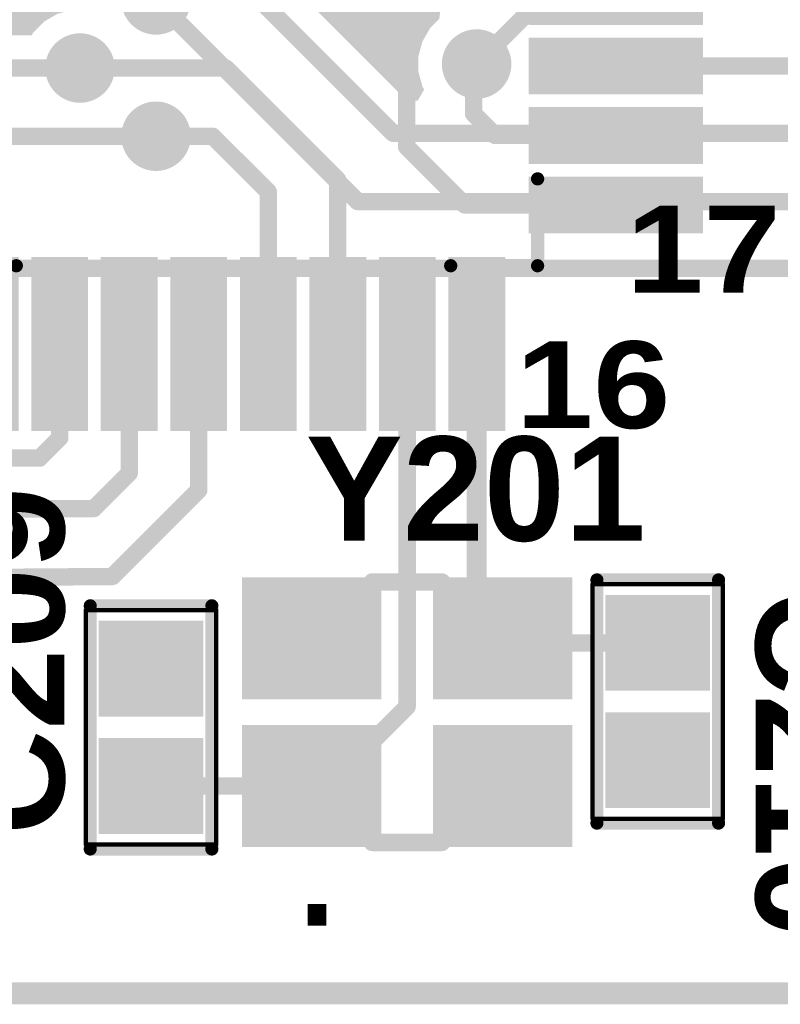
# Model space of a CAD drawing. Header units: inches. Extents: x -60 to 68, y -60 to 60.
# Tile 6 of 78: x -16.25 to -7.49, y -60.23 to -48.89. Entities that reach past the tile are written whole.
import ezdxf

# ---------------------------------------------------------------- set-up
doc = ezdxf.new("R2010")
doc.units = ezdxf.units.IN
for name, color, linetype in [('Bottom Copper', 5, 'Continuous'), ('Keep-Out Layer', 6, 'Continuous'), ('Mechanical 15', 56, 'Continuous'), ('Top Copper', 1, 'Continuous'), ('Top Mask', 216, 'Continuous'), ('Top Overlay', 2, 'Continuous'), ('Top Paste', 8, 'Continuous'), ('Via Holes', 16, 'Continuous')]:
    doc.layers.add(name, color=color, linetype=linetype)
doc.styles.add('Arial', font='txt', dxfattribs={"height": 0.2})
doc.styles.add('Arial Black_Bold', font='txt', dxfattribs={"height": 0.2})
doc.styles.add('Arial_Bold', font='txt', dxfattribs={"height": 0.2})

# ---------------------------------------------------------------- blocks, each defined once
blk = doc.blocks.new('CRISTAL_SMD_3225_70')
at = {"layer": 'Top Copper'}
for points in [[(-1.8, 1.45), (-0.4, 1.45), (-0.4, 0.25), (-1.8, 0.25)], [(0.4, 1.45), (1.8, 1.45), (1.8, 0.25), (0.4, 0.25)], [(-1.8, -0.25), (-0.4, -0.25), (-0.4, -1.45), (-1.8, -1.45)], [(0.4, -0.25), (1.8, -0.25), (1.8, -1.45), (0.4, -1.45)]]:
    blk.add_hatch(color=1, dxfattribs=at).paths.add_polyline_path(points)
at = {"layer": 'Top Mask'}
for points in [[(-1.902, 1.552), (-0.298, 1.552), (-0.298, 0.148), (-1.902, 0.148)], [(0.298, 1.552), (1.902, 1.552), (1.902, 0.148), (0.298, 0.148)], [(-1.902, -0.148), (-0.298, -0.148), (-0.298, -1.552), (-1.902, -1.552)], [(0.298, -0.148), (1.902, -0.148), (1.902, -1.552), (0.298, -1.552)]]:
    blk.add_hatch(color=216, dxfattribs=at).paths.add_polyline_path(points)
at = {"layer": 'Top Paste'}
for points in [[(-1.8, 1.45), (-0.4, 1.45), (-0.4, 0.25), (-1.8, 0.25)], [(0.4, 1.45), (1.8, 1.45), (1.8, 0.25), (0.4, 0.25)], [(-1.8, -0.25), (-0.4, -0.25), (-0.4, -1.45), (-1.8, -1.45)], [(0.4, -0.25), (1.8, -0.25), (1.8, -1.45), (0.4, -1.45)]]:
    blk.add_hatch(color=8, dxfattribs=at).paths.add_polyline_path(points)
at = {"layer": 'Top Overlay'}
for points in [[(-0.4, 1.5, 0.2, 0.2, 0), (0.4, 1.5, 0.2, 0.2, 0)], [(-0.4, -1.5, 0.2, 0.2, 0), (0.4, -1.5, 0.2, 0.2, 0)]]:
    blk.add_lwpolyline(points, format="xyseb", dxfattribs=at)
for points in [[(-0.45, 1.5, 0.1, 0.1, 1), (-0.35, 1.5, 0.1, 0.1, 1)], [(0.35, 1.5, 0.1, 0.1, 1), (0.45, 1.5, 0.1, 0.1, 1)], [(-0.45, -1.5, 0.1, 0.1, 1), (-0.35, -1.5, 0.1, 0.1, 1)], [(0.35, -1.5, 0.1, 0.1, 1), (0.45, -1.5, 0.1, 0.1, 1)]]:
    blk.add_lwpolyline(points, format="xyseb", close=True, dxfattribs=at)
at = {"layer": 'Top Overlay', "style": 'Arial'}
blk.add_text('.', height=1.6, rotation=360, dxfattribs=at).set_placement((-1.348, -2.456))
blk = doc.blocks.new('TQFP32_7_7___LONGER_PADS_89')
at = {"layer": 'Top Copper'}
for points in [[(-3.185, 2.65), (-3.185, 4.45), (-2.735, 4.45), (-2.735, 2.65)], [(-2.385, 2.65), (-2.385, 4.45), (-1.935, 4.45), (-1.935, 2.65)], [(-1.585, 2.65), (-1.585, 4.45), (-1.135, 4.45), (-1.135, 2.65)], [(-0.785, 2.65), (-0.785, 4.45), (-0.335, 4.45), (-0.335, 2.65)], [(0.015, 2.65), (0.015, 4.45), (0.465, 4.45), (0.465, 2.65)], [(0.815, 2.65), (0.815, 4.45), (1.265, 4.45), (1.265, 2.65)], [(1.615, 2.65), (1.615, 4.45), (2.065, 4.45), (2.065, 2.65)], [(2.415, 2.65), (2.415, 4.45), (2.865, 4.45), (2.865, 2.65)], [(-3.66, 1.725), (-5.46, 1.725), (-5.46, 2.175), (-3.66, 2.175)], [(5.14, 1.725), (3.34, 1.725), (3.34, 2.175), (5.14, 2.175)], [(-3.66, 0.925), (-5.46, 0.925), (-5.46, 1.375), (-3.66, 1.375)], [(5.14, 0.925), (3.34, 0.925), (3.34, 1.375), (5.14, 1.375)], [(-3.66, 0.125), (-5.46, 0.125), (-5.46, 0.575), (-3.66, 0.575)], [(5.14, 0.125), (3.34, 0.125), (3.34, 0.575), (5.14, 0.575)], [(-3.66, -0.675), (-5.46, -0.675), (-5.46, -0.225), (-3.66, -0.225)], [(5.14, -0.675), (3.34, -0.675), (3.34, -0.225), (5.14, -0.225)], [(-3.66, -1.475), (-5.46, -1.475), (-5.46, -1.025), (-3.66, -1.025)], [(5.14, -1.475), (3.34, -1.475), (3.34, -1.025), (5.14, -1.025)], [(-3.66, -2.275), (-5.46, -2.275), (-5.46, -1.825), (-3.66, -1.825)], [(5.14, -2.275), (3.34, -2.275), (3.34, -1.825), (5.14, -1.825)], [(-3.66, -3.075), (-5.46, -3.075), (-5.46, -2.625), (-3.66, -2.625)], [(5.14, -3.075), (3.34, -3.075), (3.34, -2.625), (5.14, -2.625)], [(-3.66, -3.875), (-5.46, -3.875), (-5.46, -3.425), (-3.66, -3.425)], [(5.14, -3.875), (3.34, -3.875), (3.34, -3.425), (5.14, -3.425)], [(-3.185, -6.15), (-3.185, -4.35), (-2.735, -4.35), (-2.735, -6.15)], [(-2.385, -6.15), (-2.385, -4.35), (-1.935, -4.35), (-1.935, -6.15)], [(-1.585, -6.15), (-1.585, -4.35), (-1.135, -4.35), (-1.135, -6.15)], [(-0.785, -6.15), (-0.785, -4.35), (-0.335, -4.35), (-0.335, -6.15)], [(0.015, -6.15), (0.015, -4.35), (0.465, -4.35), (0.465, -6.15)], [(0.815, -6.15), (0.815, -4.35), (1.265, -4.35), (1.265, -6.15)], [(1.615, -6.15), (1.615, -4.35), (2.065, -4.35), (2.065, -6.15)], [(2.415, -6.15), (2.415, -4.35), (2.865, -4.35), (2.865, -6.15)]]:
    blk.add_hatch(color=1, dxfattribs=at).paths.add_polyline_path(points)
at = {"layer": 'Top Mask'}
for points in [[(-3.287, 2.548), (-3.287, 4.552), (-2.633, 4.552), (-2.633, 2.548)], [(-2.487, 2.548), (-2.487, 4.552), (-1.833, 4.552), (-1.833, 2.548)], [(-1.687, 2.548), (-1.687, 4.552), (-1.033, 4.552), (-1.033, 2.548)], [(-0.887, 2.548), (-0.887, 4.552), (-0.233, 4.552), (-0.233, 2.548)], [(-0.087, 2.548), (-0.087, 4.552), (0.567, 4.552), (0.567, 2.548)], [(0.713, 2.548), (0.713, 4.552), (1.367, 4.552), (1.367, 2.548)], [(1.513, 2.548), (1.513, 4.552), (2.167, 4.552), (2.167, 2.548)], [(2.313, 2.548), (2.313, 4.552), (2.967, 4.552), (2.967, 2.548)], [(-3.558, 1.623), (-5.562, 1.623), (-5.562, 2.277), (-3.558, 2.277)], [(5.242, 1.623), (3.238, 1.623), (3.238, 2.277), (5.242, 2.277)], [(-3.558, 0.823), (-5.562, 0.823), (-5.562, 1.477), (-3.558, 1.477)], [(5.242, 0.823), (3.238, 0.823), (3.238, 1.477), (5.242, 1.477)], [(-3.558, 0.023), (-5.562, 0.023), (-5.562, 0.677), (-3.558, 0.677)], [(5.242, 0.023), (3.238, 0.023), (3.238, 0.677), (5.242, 0.677)], [(-3.558, -0.777), (-5.562, -0.777), (-5.562, -0.123), (-3.558, -0.123)], [(5.242, -0.777), (3.238, -0.777), (3.238, -0.123), (5.242, -0.123)], [(-3.558, -1.577), (-5.562, -1.577), (-5.562, -0.923), (-3.558, -0.923)], [(5.242, -1.577), (3.238, -1.577), (3.238, -0.923), (5.242, -0.923)], [(-3.558, -2.377), (-5.562, -2.377), (-5.562, -1.723), (-3.558, -1.723)], [(5.242, -2.377), (3.238, -2.377), (3.238, -1.723), (5.242, -1.723)], [(-3.558, -3.177), (-5.562, -3.177), (-5.562, -2.523), (-3.558, -2.523)], [(5.242, -3.177), (3.238, -3.177), (3.238, -2.523), (5.242, -2.523)], [(-3.558, -3.977), (-5.562, -3.977), (-5.562, -3.323), (-3.558, -3.323)], [(5.242, -3.977), (3.238, -3.977), (3.238, -3.323), (5.242, -3.323)], [(-3.287, -6.252), (-3.287, -4.248), (-2.633, -4.248), (-2.633, -6.252)], [(-2.487, -6.252), (-2.487, -4.248), (-1.833, -4.248), (-1.833, -6.252)], [(-1.687, -6.252), (-1.687, -4.248), (-1.033, -4.248), (-1.033, -6.252)], [(-0.887, -6.252), (-0.887, -4.248), (-0.233, -4.248), (-0.233, -6.252)], [(-0.087, -6.252), (-0.087, -4.248), (0.567, -4.248), (0.567, -6.252)], [(0.713, -6.252), (0.713, -4.248), (1.367, -4.248), (1.367, -6.252)], [(1.513, -6.252), (1.513, -4.248), (2.167, -4.248), (2.167, -6.252)], [(2.313, -6.252), (2.313, -4.248), (2.967, -4.248), (2.967, -6.252)]]:
    blk.add_hatch(color=216, dxfattribs=at).paths.add_polyline_path(points)
at = {"layer": 'Top Paste'}
for points in [[(-3.185, 2.65), (-3.185, 4.45), (-2.735, 4.45), (-2.735, 2.65)], [(-2.385, 2.65), (-2.385, 4.45), (-1.935, 4.45), (-1.935, 2.65)], [(-1.585, 2.65), (-1.585, 4.45), (-1.135, 4.45), (-1.135, 2.65)], [(-0.785, 2.65), (-0.785, 4.45), (-0.335, 4.45), (-0.335, 2.65)], [(0.015, 2.65), (0.015, 4.45), (0.465, 4.45), (0.465, 2.65)], [(0.815, 2.65), (0.815, 4.45), (1.265, 4.45), (1.265, 2.65)], [(1.615, 2.65), (1.615, 4.45), (2.065, 4.45), (2.065, 2.65)], [(2.415, 2.65), (2.415, 4.45), (2.865, 4.45), (2.865, 2.65)], [(-3.66, 1.725), (-5.46, 1.725), (-5.46, 2.175), (-3.66, 2.175)], [(5.14, 1.725), (3.34, 1.725), (3.34, 2.175), (5.14, 2.175)], [(-3.66, 0.925), (-5.46, 0.925), (-5.46, 1.375), (-3.66, 1.375)], [(5.14, 0.925), (3.34, 0.925), (3.34, 1.375), (5.14, 1.375)], [(-3.66, 0.125), (-5.46, 0.125), (-5.46, 0.575), (-3.66, 0.575)], [(5.14, 0.125), (3.34, 0.125), (3.34, 0.575), (5.14, 0.575)], [(-3.66, -0.675), (-5.46, -0.675), (-5.46, -0.225), (-3.66, -0.225)], [(5.14, -0.675), (3.34, -0.675), (3.34, -0.225), (5.14, -0.225)], [(-3.66, -1.475), (-5.46, -1.475), (-5.46, -1.025), (-3.66, -1.025)], [(5.14, -1.475), (3.34, -1.475), (3.34, -1.025), (5.14, -1.025)], [(-3.66, -2.275), (-5.46, -2.275), (-5.46, -1.825), (-3.66, -1.825)], [(5.14, -2.275), (3.34, -2.275), (3.34, -1.825), (5.14, -1.825)], [(-3.66, -3.075), (-5.46, -3.075), (-5.46, -2.625), (-3.66, -2.625)], [(5.14, -3.075), (3.34, -3.075), (3.34, -2.625), (5.14, -2.625)], [(-3.66, -3.875), (-5.46, -3.875), (-5.46, -3.425), (-3.66, -3.425)], [(5.14, -3.875), (3.34, -3.875), (3.34, -3.425), (5.14, -3.425)], [(-3.185, -6.15), (-3.185, -4.35), (-2.735, -4.35), (-2.735, -6.15)], [(-2.385, -6.15), (-2.385, -4.35), (-1.935, -4.35), (-1.935, -6.15)], [(-1.585, -6.15), (-1.585, -4.35), (-1.135, -4.35), (-1.135, -6.15)], [(-0.785, -6.15), (-0.785, -4.35), (-0.335, -4.35), (-0.335, -6.15)], [(0.015, -6.15), (0.015, -4.35), (0.465, -4.35), (0.465, -6.15)], [(0.815, -6.15), (0.815, -4.35), (1.265, -4.35), (1.265, -6.15)], [(1.615, -6.15), (1.615, -4.35), (2.065, -4.35), (2.065, -6.15)], [(2.415, -6.15), (2.415, -4.35), (2.865, -4.35), (2.865, -6.15)]]:
    blk.add_hatch(color=8, dxfattribs=at).paths.add_polyline_path(points)
at = {"layer": 'Top Overlay'}
for points in [[(-4.535, 2.66, 0.25, 0.25, 1), (-4.785, 2.66, 0.25, 0.25, 1)], [(-4.848, 2.66, 0.125, 0.125, 1), (-4.723, 2.66, 0.125, 0.125, 1)], [(-4.597, 2.66, 0.125, 0.125, 1), (-4.473, 2.66, 0.125, 0.125, 1)], [(-3.198, 2.65, 0.0762, 0.0762, 1), (-3.122, 2.65, 0.0762, 0.0762, 1)], [(-3.198, 2.65, 0.0762, 0.0762, 1), (-3.122, 2.65, 0.0762, 0.0762, 1)], [(-2.698, 2.65, 0.0762, 0.0762, 1), (-2.622, 2.65, 0.0762, 0.0762, 1)], [(2.302, 2.65, 0.0762, 0.0762, 1), (2.378, 2.65, 0.0762, 0.0762, 1)], [(3.302, 2.65, 0.0762, 0.0762, 1), (3.378, 2.65, 0.0762, 0.0762, 1)], [(3.302, 2.65, 0.0762, 0.0762, 1), (3.378, 2.65, 0.0762, 0.0762, 1)], [(-3.698, 2.15, 0.0762, 0.0762, 1), (-3.622, 2.15, 0.0762, 0.0762, 1)], [(-3.698, 2.15, 0.0762, 0.0762, 1), (-3.622, 2.15, 0.0762, 0.0762, 1)], [(-3.698, 1.65, 0.0762, 0.0762, 1), (-3.622, 1.65, 0.0762, 0.0762, 1)], [(3.302, 1.65, 0.0762, 0.0762, 1), (3.378, 1.65, 0.0762, 0.0762, 1)], [(-3.698, -3.35, 0.0762, 0.0762, 1), (-3.622, -3.35, 0.0762, 0.0762, 1)], [(3.302, -3.35, 0.0762, 0.0762, 1), (3.378, -3.35, 0.0762, 0.0762, 1)], [(-3.698, -4.35, 0.0762, 0.0762, 1), (-3.622, -4.35, 0.0762, 0.0762, 1)], [(-3.698, -4.35, 0.0762, 0.0762, 1), (-3.622, -4.35, 0.0762, 0.0762, 1)], [(-2.698, -4.35, 0.0762, 0.0762, 1), (-2.622, -4.35, 0.0762, 0.0762, 1)], [(2.302, -4.35, 0.0762, 0.0762, 1), (2.378, -4.35, 0.0762, 0.0762, 1)], [(3.302, -4.35, 0.0762, 0.0762, 1), (3.378, -4.35, 0.0762, 0.0762, 1)], [(3.302, -4.35, 0.0762, 0.0762, 1), (3.378, -4.35, 0.0762, 0.0762, 1)]]:
    blk.add_lwpolyline(points, format="xyseb", close=True, dxfattribs=at)
for points in [[(-3.66, 2.15, 0.152, 0.152, 0), (-3.16, 2.65, 0.152, 0.152, 0)], [(-3.16, 2.65, 0.152, 0.152, 0), (-2.66, 2.65, 0.152, 0.152, 0)], [(2.34, 2.65, 0.152, 0.152, 0), (3.34, 2.65, 0.152, 0.152, 0)], [(3.34, 1.65, 0.152, 0.152, 0), (3.34, 2.65, 0.152, 0.152, 0)], [(-3.66, 1.65, 0.152, 0.152, 0), (-3.66, 2.15, 0.152, 0.152, 0)], [(-3.66, -4.35, 0.152, 0.152, 0), (-3.66, -3.35, 0.152, 0.152, 0)], [(3.34, -4.35, 0.152, 0.152, 0), (3.34, -3.35, 0.152, 0.152, 0)], [(-3.66, -4.35, 0.152, 0.152, 0), (-2.66, -4.35, 0.152, 0.152, 0)], [(2.34, -4.35, 0.152, 0.152, 0), (3.34, -4.35, 0.152, 0.152, 0)]]:
    blk.add_lwpolyline(points, format="xyseb", dxfattribs=at)
at = {"layer": 'Top Overlay', "style": 'Arial Black_Bold'}
for s, p in [('32', (-4.46, 3.97)), ('25', (3.23, 3.97)), ('24', (4.36, 2.56)), ('1', (-5.5, 2.48)), ('8', (-5.5, -4.63)), ('17', (4.36, -4.66)), ('9', (-3.93, -6.22)), ('16', (3.09, -6.22))]:
    blk.add_text(s, height=1, rotation=360, dxfattribs=at).set_placement(p)
blk = doc.blocks.new('CAPC0603_117')
at = {"layer": 'Top Copper'}
for points in [[(-1.125, -0.5), (-1.125, 0.5), (-0.225, 0.5), (-0.225, -0.5)], [(0.225, -0.5), (0.225, 0.5), (1.125, 0.5), (1.125, -0.5)]]:
    blk.add_hatch(color=1, dxfattribs=at).paths.add_polyline_path(points)
at = {"layer": 'Top Mask'}
for points in [[(-1.227, -0.602), (-1.227, 0.602), (-0.123, 0.602), (-0.123, -0.602)], [(0.123, -0.602), (0.123, 0.602), (1.227, 0.602), (1.227, -0.602)]]:
    blk.add_hatch(color=216, dxfattribs=at).paths.add_polyline_path(points)
at = {"layer": 'Top Paste'}
for points in [[(-1.125, -0.5), (-1.125, 0.5), (-0.225, 0.5), (-0.225, -0.5)], [(0.225, -0.5), (0.225, 0.5), (1.125, 0.5), (1.125, -0.5)]]:
    blk.add_hatch(color=8, dxfattribs=at).paths.add_polyline_path(points)
at = {"layer": 'Mechanical 15'}
for points in [[(-1.35, 0.75, 0.05, 0.05, 0), (-1.35, -0.75, 0.05, 0.05, 0)], [(-1.35, 0.75, 0.05, 0.05, 0), (1.35, 0.75, 0.05, 0.05, 0)], [(1.35, 0.75, 0.05, 0.05, 0), (1.35, -0.75, 0.05, 0.05, 0)], [(-1.35, -0.75, 0.05, 0.05, 0), (1.35, -0.75, 0.05, 0.05, 0)]]:
    blk.add_lwpolyline(points, format="xyseb", dxfattribs=at)
for points in [[(-1.362, 0.75, 0.025, 0.025, 1), (-1.338, 0.75, 0.025, 0.025, 1)], [(-1.362, 0.75, 0.025, 0.025, 1), (-1.338, 0.75, 0.025, 0.025, 1)], [(1.337, 0.75, 0.025, 0.025, 1), (1.362, 0.75, 0.025, 0.025, 1)], [(1.337, 0.75, 0.025, 0.025, 1), (1.362, 0.75, 0.025, 0.025, 1)], [(-1.362, -0.75, 0.025, 0.025, 1), (-1.338, -0.75, 0.025, 0.025, 1)], [(-1.362, -0.75, 0.025, 0.025, 1), (-1.338, -0.75, 0.025, 0.025, 1)], [(1.337, -0.75, 0.025, 0.025, 1), (1.362, -0.75, 0.025, 0.025, 1)], [(1.337, -0.75, 0.025, 0.025, 1), (1.362, -0.75, 0.025, 0.025, 1)]]:
    blk.add_lwpolyline(points, format="xyseb", close=True, dxfattribs=at)
at = {"layer": 'Top Overlay'}
for points in [[(-1.4, 0.7, 0.15, 0.15, 0), (1.4, 0.7, 0.15, 0.15, 0)], [(-1.4, 0.7, 0.15, 0.15, 0), (-1.4, -0.7, 0.15, 0.15, 0)], [(1.4, 0.7, 0.15, 0.15, 0), (1.4, -0.7, 0.15, 0.15, 0)], [(-1.4, -0.7, 0.15, 0.15, 0), (1.4, -0.7, 0.15, 0.15, 0)]]:
    blk.add_lwpolyline(points, format="xyseb", dxfattribs=at)
for points in [[(-1.438, 0.7, 0.075, 0.075, 1), (-1.362, 0.7, 0.075, 0.075, 1)], [(-1.438, 0.7, 0.075, 0.075, 1), (-1.362, 0.7, 0.075, 0.075, 1)], [(1.362, 0.7, 0.075, 0.075, 1), (1.438, 0.7, 0.075, 0.075, 1)], [(1.362, 0.7, 0.075, 0.075, 1), (1.438, 0.7, 0.075, 0.075, 1)], [(-1.438, -0.7, 0.075, 0.075, 1), (-1.362, -0.7, 0.075, 0.075, 1)], [(-1.438, -0.7, 0.075, 0.075, 1), (-1.362, -0.7, 0.075, 0.075, 1)], [(1.362, -0.7, 0.075, 0.075, 1), (1.438, -0.7, 0.075, 0.075, 1)], [(1.362, -0.7, 0.075, 0.075, 1), (1.438, -0.7, 0.075, 0.075, 1)]]:
    blk.add_lwpolyline(points, format="xyseb", close=True, dxfattribs=at)
blk = doc.blocks.new('CAPC0603_118')
at = {"layer": 'Top Copper'}
for points in [[(-1.125, -0.5), (-1.125, 0.5), (-0.225, 0.5), (-0.225, -0.5)], [(0.225, -0.5), (0.225, 0.5), (1.125, 0.5), (1.125, -0.5)]]:
    blk.add_hatch(color=1, dxfattribs=at).paths.add_polyline_path(points)
at = {"layer": 'Top Mask'}
for points in [[(-1.227, -0.602), (-1.227, 0.602), (-0.123, 0.602), (-0.123, -0.602)], [(0.123, -0.602), (0.123, 0.602), (1.227, 0.602), (1.227, -0.602)]]:
    blk.add_hatch(color=216, dxfattribs=at).paths.add_polyline_path(points)
at = {"layer": 'Top Paste'}
for points in [[(-1.125, -0.5), (-1.125, 0.5), (-0.225, 0.5), (-0.225, -0.5)], [(0.225, -0.5), (0.225, 0.5), (1.125, 0.5), (1.125, -0.5)]]:
    blk.add_hatch(color=8, dxfattribs=at).paths.add_polyline_path(points)
at = {"layer": 'Mechanical 15'}
for points in [[(-1.35, -0.75, 0.05, 0.05, 0), (-1.35, 0.75, 0.05, 0.05, 0)], [(-1.35, 0.75, 0.05, 0.05, 0), (1.35, 0.75, 0.05, 0.05, 0)], [(1.35, -0.75, 0.05, 0.05, 0), (1.35, 0.75, 0.05, 0.05, 0)], [(1.35, -0.75, 0.05, 0.05, 0), (-1.35, -0.75, 0.05, 0.05, 0)]]:
    blk.add_lwpolyline(points, format="xyseb", dxfattribs=at)
for points in [[(-1.363, 0.75, 0.025, 0.025, 1), (-1.338, 0.75, 0.025, 0.025, 1)], [(-1.363, 0.75, 0.025, 0.025, 1), (-1.338, 0.75, 0.025, 0.025, 1)], [(1.337, 0.75, 0.025, 0.025, 1), (1.362, 0.75, 0.025, 0.025, 1)], [(1.337, 0.75, 0.025, 0.025, 1), (1.362, 0.75, 0.025, 0.025, 1)], [(-1.363, -0.75, 0.025, 0.025, 1), (-1.338, -0.75, 0.025, 0.025, 1)], [(-1.363, -0.75, 0.025, 0.025, 1), (-1.338, -0.75, 0.025, 0.025, 1)], [(1.337, -0.75, 0.025, 0.025, 1), (1.362, -0.75, 0.025, 0.025, 1)], [(1.337, -0.75, 0.025, 0.025, 1), (1.362, -0.75, 0.025, 0.025, 1)]]:
    blk.add_lwpolyline(points, format="xyseb", close=True, dxfattribs=at)
at = {"layer": 'Top Overlay'}
for points in [[(1.4, 0.7, 0.15, 0.15, 0), (-1.4, 0.7, 0.15, 0.15, 0)], [(-1.4, -0.7, 0.15, 0.15, 0), (-1.4, 0.7, 0.15, 0.15, 0)], [(1.4, -0.7, 0.15, 0.15, 0), (1.4, 0.7, 0.15, 0.15, 0)], [(1.4, -0.7, 0.15, 0.15, 0), (-1.4, -0.7, 0.15, 0.15, 0)]]:
    blk.add_lwpolyline(points, format="xyseb", dxfattribs=at)
for points in [[(-1.438, 0.7, 0.075, 0.075, 1), (-1.363, 0.7, 0.075, 0.075, 1)], [(-1.438, 0.7, 0.075, 0.075, 1), (-1.363, 0.7, 0.075, 0.075, 1)], [(1.362, 0.7, 0.075, 0.075, 1), (1.438, 0.7, 0.075, 0.075, 1)], [(1.362, 0.7, 0.075, 0.075, 1), (1.438, 0.7, 0.075, 0.075, 1)], [(-1.438, -0.7, 0.075, 0.075, 1), (-1.363, -0.7, 0.075, 0.075, 1)], [(-1.438, -0.7, 0.075, 0.075, 1), (-1.363, -0.7, 0.075, 0.075, 1)], [(1.362, -0.7, 0.075, 0.075, 1), (1.438, -0.7, 0.075, 0.075, 1)], [(1.362, -0.7, 0.075, 0.075, 1), (1.438, -0.7, 0.075, 0.075, 1)]]:
    blk.add_lwpolyline(points, format="xyseb", close=True, dxfattribs=at)

msp = doc.modelspace()

# ---------------------------------------------------------------- hatches: boundary and pattern name
at = {"layer": 'Bottom Copper'}
msp.add_hatch(color=5, dxfattribs=at).paths.add_polyline_path([(-9.852, -41.652), (-9.852, -45.353), (-10.863, -46.364), (-10.901, -46.354), (-11.077, -46.354), (-11.248, -46.399), (-11.4, -46.488), (-11.525, -46.612), (-11.613, -46.765), (-11.659, -46.935), (-11.659, -47.112), (-11.613, -47.282), (-11.525, -47.435), (-11.419, -47.541), (-11.409, -47.618), (-11.419, -47.696), (-11.525, -47.801), (-11.613, -47.954), (-11.659, -48.124), (-11.659, -48.301), (-11.613, -48.471), (-11.525, -48.624), (-11.419, -48.73), (-11.409, -48.807), (-11.419, -48.884), (-11.525, -48.99), (-11.613, -49.143), (-11.659, -49.313), (-11.659, -49.49), (-11.613, -49.66), (-11.593, -49.696), (-11.666, -49.823), (-11.792, -49.823), (-14.058, -47.557), (-14.18, -47.475), (-14.325, -47.446), (-14.325, -47.446), (-14.998, -47.446), (-15.018, -47.412), (-15.143, -47.288), (-15.295, -47.199), (-15.466, -47.154), (-15.642, -47.154), (-15.813, -47.199), (-15.965, -47.288), (-16.09, -47.412), (-16.178, -47.565), (-16.224, -47.735), (-16.224, -47.912), (-16.178, -48.082), (-16.09, -48.235), (-15.965, -48.36), (-15.813, -48.448), (-15.642, -48.494), (-15.466, -48.494), (-15.439, -48.486), (-15.349, -48.594), (-15.349, -48.678), (-15.463, -48.777), (-15.47, -48.778), (-15.642, -48.778), (-15.813, -48.824), (-15.965, -48.912), (-16.09, -49.037), (-16.11, -49.071), (-19.671, -49.071), (-22.014, -46.728), (-21.96, -46.602), (-17.139, -46.602), (-17.12, -46.636), (-16.995, -46.761), (-16.842, -46.849), (-16.672, -46.895), (-16.495, -46.895), (-16.325, -46.849), (-16.172, -46.761), (-16.047, -46.636), (-15.959, -46.484), (-15.914, -46.313), (-15.914, -46.141), (-15.912, -46.134), (-15.814, -46.019), (-15.711, -46.019), (-15.54, -45.974), (-15.388, -45.886), (-15.263, -45.761), (-15.175, -45.608), (-15.129, -45.438), (-15.129, -45.261), (-15.175, -45.091), (-15.263, -44.938), (-15.388, -44.813), (-15.54, -44.725), (-15.711, -44.68), (-15.887, -44.68), (-16.058, -44.725), (-16.21, -44.813), (-16.335, -44.938), (-16.355, -44.972), (-21.74, -44.972), (-24.277, -42.435), (-24.224, -42.308), (-11.706, -42.308), (-11.686, -42.342), (-11.561, -42.467), (-11.409, -42.555), (-11.238, -42.601), (-11.062, -42.601), (-10.891, -42.555), (-10.739, -42.467), (-10.614, -42.342), (-10.526, -42.189), (-10.48, -42.019), (-10.48, -41.847), (-10.479, -41.84), (-10.38, -41.725), (-10.277, -41.725), (-10.107, -41.68), (-9.979, -41.606)])
h = msp.add_hatch(color=5, dxfattribs=at)
edge = h.paths.add_edge_path()
edge.add_arc((-14.679, -48.664), 0.4, 0, 360)
h = msp.add_hatch(color=5, dxfattribs=at)
edge = h.paths.add_edge_path()
edge.add_arc((-15.554, -49.448), 0.4, 0, 360)
h = msp.add_hatch(color=5, dxfattribs=at)
edge = h.paths.add_edge_path()
edge.add_arc((-10.989, -49.402), 0.4, 0, 360)
h = msp.add_hatch(color=5, dxfattribs=at)
edge = h.paths.add_edge_path()
edge.add_arc((-14.679, -50.233), 0.4, 0, 360)
at = {"layer": 'Top Copper'}
h = msp.add_hatch(color=1, dxfattribs=at)
edge = h.paths.add_edge_path()
edge.add_arc((-14.679, -48.664), 0.4, 0, 360)
h = msp.add_hatch(color=1, dxfattribs=at)
edge = h.paths.add_edge_path()
edge.add_arc((-15.554, -49.448), 0.4, 0, 360)
h = msp.add_hatch(color=1, dxfattribs=at)
edge = h.paths.add_edge_path()
edge.add_arc((-10.989, -49.402), 0.4, 0, 360)
h = msp.add_hatch(color=1, dxfattribs=at)
edge = h.paths.add_edge_path()
edge.add_arc((-14.679, -50.233), 0.4, 0, 360)
at = {"layer": 'Via Holes'}
h = msp.add_hatch(color=7, dxfattribs=at)
edge = h.paths.add_edge_path()
edge.add_arc((-15.554, -49.448), 0.2, 0, 360)
h = msp.add_hatch(color=7, dxfattribs=at)
edge = h.paths.add_edge_path()
edge.add_arc((-10.989, -49.402), 0.2, 0, 360)
h = msp.add_hatch(color=7, dxfattribs=at)
edge = h.paths.add_edge_path()
edge.add_arc((-14.679, -50.233), 0.2, 0, 360)

# ---------------------------------------------------------------- linework, layer by layer
at = {"layer": 'Bottom Copper'}
for points in [[(-10.989, -49.402, 0.2, 0.2, 0), (-7.728, -46.141, 0.2, 0.2, 0)], [(-14.325, -47.824, 0.2, 0.2, 0), (-11.948, -50.2, 0.2, 0.2, 0)], [(-14.679, -48.664, 0.2, 0.2, 0), (-12.358, -50.985, 0.2, 0.2, 0)], [(-19.827, -49.448, 0.2, 0.2, 0), (-15.554, -49.448, 0.2, 0.2, 0)], [(-11.948, -50.2, 0.2, 0.2, 0), (15.822, -50.2, 0.2, 0.2, 0)], [(-20.181, -50.233, 0.2, 0.2, 0), (-14.679, -50.233, 0.2, 0.2, 0)], [(-12.358, -50.985, 0.2, 0.2, 0), (16.331, -50.985, 0.2, 0.2, 0)], [(-19.751, -51.755, 0.2, 0.2, 0), (16.876, -51.755, 0.2, 0.2, 0)]]:
    msp.add_lwpolyline(points, format="xyseb", dxfattribs=at)
for points in [[(-11.039, -49.402, 0.1, 0.1, 1), (-10.939, -49.402, 0.1, 0.1, 1)], [(-15.604, -49.448, 0.1, 0.1, 1), (-15.504, -49.448, 0.1, 0.1, 1)], [(-11.998, -50.2, 0.1, 0.1, 1), (-11.898, -50.2, 0.1, 0.1, 1)], [(-11.998, -50.2, 0.1, 0.1, 1), (-11.898, -50.2, 0.1, 0.1, 1)], [(-14.729, -50.233, 0.1, 0.1, 1), (-14.629, -50.233, 0.1, 0.1, 1)], [(-12.408, -50.985, 0.1, 0.1, 1), (-12.308, -50.985, 0.1, 0.1, 1)], [(-12.408, -50.985, 0.1, 0.1, 1), (-12.308, -50.985, 0.1, 0.1, 1)]]:
    msp.add_lwpolyline(points, format="xyseb", close=True, dxfattribs=at)
at = {"layer": 'Keep-Out Layer'}
msp.add_lwpolyline([(-24.4, -60.1, 0.254, 0.254, 0), (6.7, -60.1, 0.254, 0.254, 0)], format="xyseb", dxfattribs=at)
at = {"layer": 'Top Copper'}
for points in [[(-11.795, -49.019, 0.2, 0.2, 0), (-10.989, -48.213, 0.2, 0.2, 0)], [(-11.795, -50.353, 0.2, 0.2, 0), (-11.795, -49.019, 0.2, 0.2, 0)], [(-11.024, -49.973, 0.2, 0.2, 0), (-11.024, -49.298, 0.2, 0.2, 0)], [(-15.554, -49.448, 0.2, 0.2, 0), (-13.876, -49.448, 0.2, 0.2, 0)], [(-13.876, -49.448, 0.2, 0.2, 0), (-12.587, -50.737, 0.2, 0.2, 0)], [(-9.387, -49.424, 0.2, 0.2, 0), (2.434, -49.424, 0.2, 0.2, 0)], [(-11.024, -49.973, 0.2, 0.2, 0), (-10.774, -50.224, 0.2, 0.2, 0)], [(-14.679, -50.233, 0.2, 0.2, 0), (-14.028, -50.233, 0.2, 0.2, 0)], [(-14.028, -50.233, 0.2, 0.2, 0), (-13.387, -50.873, 0.2, 0.2, 0)], [(-10.774, -50.224, 0.2, 0.2, 0), (-9.387, -50.224, 0.2, 0.2, 0)], [(-11.795, -50.353, 0.2, 0.2, 0), (-11.125, -51.024, 0.2, 0.2, 0)], [(-12.587, -52.624, 0.2, 0.2, 0), (-12.587, -50.737, 0.2, 0.2, 0)], [(-13.387, -52.624, 0.2, 0.2, 0), (-13.387, -50.873, 0.2, 0.2, 0)], [(-11.125, -51.024, 0.2, 0.2, 0), (-9.387, -51.024, 0.2, 0.2, 0)], [(-15.787, -53.707, 0.2, 0.2, 0), (-15.787, -52.624, 0.2, 0.2, 0)], [(-14.987, -54.111, 0.2, 0.2, 0), (-14.987, -52.624, 0.2, 0.2, 0)], [(-14.187, -54.307, 0.2, 0.2, 0), (-14.187, -52.624, 0.2, 0.2, 0)], [(-11.788, -56.799, 0.2, 0.2, 0), (-11.788, -52.915, 0.2, 0.2, 0)], [(-10.988, -55.715, 0.23, 0.23, 0), (-10.988, -52.915, 0.23, 0.23, 0)], [(-16.019, -53.939, 0.2, 0.2, 0), (-15.787, -53.707, 0.2, 0.2, 0)], [(-16.931, -53.939, 0.2, 0.2, 0), (-16.019, -53.939, 0.2, 0.2, 0)], [(-15.396, -54.52, 0.2, 0.2, 0), (-14.987, -54.111, 0.2, 0.2, 0)], [(-15.182, -55.302, 0.2, 0.2, 0), (-14.187, -54.307, 0.2, 0.2, 0)], [(-17.859, -54.533, 0.2, 0.2, 0), (-15.396, -54.52, 0.2, 0.2, 0)], [(-16.777, -55.314, 0.2, 0.2, 0), (-15.182, -55.302, 0.2, 0.2, 0)], [(-10.688, -55.722, 0.2, 0.2, 0), (-10.636, -55.775, 0.2, 0.2, 0)], [(-10.637, -56.066, 0.2, 0.2, 0), (-8.904, -56.066, 0.2, 0.2, 0)], [(-12.442, -57.453, 0.2, 0.2, 0), (-11.788, -56.799, 0.2, 0.2, 0)], [(-12.888, -57.453, 0.2, 0.2, 0), (-12.442, -57.453, 0.2, 0.2, 0)], [(-14.758, -57.642, 0.2, 0.2, 0), (-14.736, -57.62, 0.2, 0.2, 0)], [(-14.758, -57.642, 0.2, 0.2, 0), (-14.686, -57.714, 0.2, 0.2, 0)], [(-14.686, -57.714, 0.2, 0.2, 0), (-12.889, -57.714, 0.2, 0.2, 0)]]:
    msp.add_lwpolyline(points, format="xyseb", dxfattribs=at)
for points in [[(-11.845, -49.019, 0.1, 0.1, 1), (-11.745, -49.019, 0.1, 0.1, 1)], [(-11.845, -49.019, 0.1, 0.1, 1), (-11.745, -49.019, 0.1, 0.1, 1)], [(-11.074, -49.298, 0.1, 0.1, 1), (-10.974, -49.298, 0.1, 0.1, 1)], [(-15.604, -49.448, 0.1, 0.1, 1), (-15.504, -49.448, 0.1, 0.1, 1)], [(-13.926, -49.448, 0.1, 0.1, 1), (-13.826, -49.448, 0.1, 0.1, 1)], [(-13.926, -49.448, 0.1, 0.1, 1), (-13.826, -49.448, 0.1, 0.1, 1)], [(-9.437, -49.424, 0.1, 0.1, 1), (-9.337, -49.424, 0.1, 0.1, 1)], [(-11.074, -49.973, 0.1, 0.1, 1), (-10.974, -49.973, 0.1, 0.1, 1)], [(-11.074, -49.973, 0.1, 0.1, 1), (-10.974, -49.973, 0.1, 0.1, 1)], [(-14.729, -50.233, 0.1, 0.1, 1), (-14.629, -50.233, 0.1, 0.1, 1)], [(-14.078, -50.233, 0.1, 0.1, 1), (-13.978, -50.233, 0.1, 0.1, 1)], [(-14.078, -50.233, 0.1, 0.1, 1), (-13.978, -50.233, 0.1, 0.1, 1)], [(-10.824, -50.224, 0.1, 0.1, 1), (-10.724, -50.224, 0.1, 0.1, 1)], [(-10.824, -50.224, 0.1, 0.1, 1), (-10.724, -50.224, 0.1, 0.1, 1)], [(-9.437, -50.224, 0.1, 0.1, 1), (-9.337, -50.224, 0.1, 0.1, 1)], [(-11.845, -50.353, 0.1, 0.1, 1), (-11.745, -50.353, 0.1, 0.1, 1)], [(-11.845, -50.353, 0.1, 0.1, 1), (-11.745, -50.353, 0.1, 0.1, 1)], [(-12.637, -50.737, 0.1, 0.1, 1), (-12.537, -50.737, 0.1, 0.1, 1)], [(-12.637, -50.737, 0.1, 0.1, 1), (-12.537, -50.737, 0.1, 0.1, 1)], [(-13.437, -50.873, 0.1, 0.1, 1), (-13.337, -50.873, 0.1, 0.1, 1)], [(-13.437, -50.873, 0.1, 0.1, 1), (-13.337, -50.873, 0.1, 0.1, 1)], [(-11.175, -51.024, 0.1, 0.1, 1), (-11.075, -51.024, 0.1, 0.1, 1)], [(-11.175, -51.024, 0.1, 0.1, 1), (-11.075, -51.024, 0.1, 0.1, 1)], [(-9.437, -51.024, 0.1, 0.1, 1), (-9.337, -51.024, 0.1, 0.1, 1)], [(-15.837, -52.624, 0.1, 0.1, 1), (-15.737, -52.624, 0.1, 0.1, 1)], [(-15.037, -52.624, 0.1, 0.1, 1), (-14.937, -52.624, 0.1, 0.1, 1)], [(-14.237, -52.624, 0.1, 0.1, 1), (-14.137, -52.624, 0.1, 0.1, 1)], [(-13.437, -52.624, 0.1, 0.1, 1), (-13.337, -52.624, 0.1, 0.1, 1)], [(-12.637, -52.624, 0.1, 0.1, 1), (-12.537, -52.624, 0.1, 0.1, 1)], [(-11.838, -52.915, 0.1, 0.1, 1), (-11.738, -52.915, 0.1, 0.1, 1)], [(-11.046, -52.915, 0.115, 0.115, 1), (-10.931, -52.915, 0.115, 0.115, 1)], [(-15.837, -53.707, 0.1, 0.1, 1), (-15.737, -53.707, 0.1, 0.1, 1)], [(-15.837, -53.707, 0.1, 0.1, 1), (-15.737, -53.707, 0.1, 0.1, 1)], [(-16.069, -53.939, 0.1, 0.1, 1), (-15.969, -53.939, 0.1, 0.1, 1)], [(-16.069, -53.939, 0.1, 0.1, 1), (-15.969, -53.939, 0.1, 0.1, 1)], [(-15.037, -54.111, 0.1, 0.1, 1), (-14.937, -54.111, 0.1, 0.1, 1)], [(-15.037, -54.111, 0.1, 0.1, 1), (-14.937, -54.111, 0.1, 0.1, 1)], [(-14.237, -54.307, 0.1, 0.1, 1), (-14.137, -54.307, 0.1, 0.1, 1)], [(-14.237, -54.307, 0.1, 0.1, 1), (-14.137, -54.307, 0.1, 0.1, 1)], [(-15.446, -54.52, 0.1, 0.1, 1), (-15.346, -54.52, 0.1, 0.1, 1)], [(-15.446, -54.52, 0.1, 0.1, 1), (-15.346, -54.52, 0.1, 0.1, 1)], [(-15.232, -55.302, 0.1, 0.1, 1), (-15.132, -55.302, 0.1, 0.1, 1)], [(-15.232, -55.302, 0.1, 0.1, 1), (-15.132, -55.302, 0.1, 0.1, 1)], [(-11.046, -55.715, 0.115, 0.115, 1), (-10.931, -55.715, 0.115, 0.115, 1)], [(-10.738, -55.722, 0.1, 0.1, 1), (-10.638, -55.722, 0.1, 0.1, 1)], [(-10.686, -55.775, 0.1, 0.1, 1), (-10.586, -55.775, 0.1, 0.1, 1)], [(-10.687, -56.066, 0.1, 0.1, 1), (-10.587, -56.066, 0.1, 0.1, 1)], [(-8.954, -56.066, 0.1, 0.1, 1), (-8.854, -56.066, 0.1, 0.1, 1)], [(-11.838, -56.799, 0.1, 0.1, 1), (-11.738, -56.799, 0.1, 0.1, 1)], [(-11.838, -56.799, 0.1, 0.1, 1), (-11.738, -56.799, 0.1, 0.1, 1)], [(-12.938, -57.453, 0.1, 0.1, 1), (-12.838, -57.453, 0.1, 0.1, 1)], [(-12.492, -57.453, 0.1, 0.1, 1), (-12.392, -57.453, 0.1, 0.1, 1)], [(-12.492, -57.453, 0.1, 0.1, 1), (-12.392, -57.453, 0.1, 0.1, 1)], [(-14.808, -57.642, 0.1, 0.1, 1), (-14.708, -57.642, 0.1, 0.1, 1)], [(-14.808, -57.642, 0.1, 0.1, 1), (-14.708, -57.642, 0.1, 0.1, 1)], [(-14.786, -57.62, 0.1, 0.1, 1), (-14.686, -57.62, 0.1, 0.1, 1)], [(-14.736, -57.714, 0.1, 0.1, 1), (-14.636, -57.714, 0.1, 0.1, 1)], [(-14.736, -57.714, 0.1, 0.1, 1), (-14.636, -57.714, 0.1, 0.1, 1)], [(-12.939, -57.714, 0.1, 0.1, 1), (-12.839, -57.714, 0.1, 0.1, 1)]]:
    msp.add_lwpolyline(points, format="xyseb", close=True, dxfattribs=at)

# ---------------------------------------------------------------- block references
for name, p in [('TQFP32_7_7___LONGER_PADS_89', (-13.627, -47.374)), ('CRISTAL_SMD_3225_70', (-11.789, -56.864))]:
    msp.add_blockref(name, p)
for name, p, rotation in [('CAPC0603_117', (-8.904, -56.741), 90), ('CAPC0603_118', (-14.736, -57.039), 270)]:
    msp.add_blockref(name, p, dxfattribs=dict(rotation=rotation))

# ---------------------------------------------------------------- texts
at = {"layer": 'Top Overlay', "style": 'Arial_Bold'}
msp.add_text('Y201', height=1.2, dxfattribs=at).set_placement((-12.956, -54.891))
for s, rotation, p in [('C209', 90, (-15.735, -58.278)), ('C210', 270, (-7.776, -55.453))]:
    msp.add_text(s, height=1.2, rotation=rotation, dxfattribs=at).set_placement(p)

doc.saveas('drawing.dxf')
